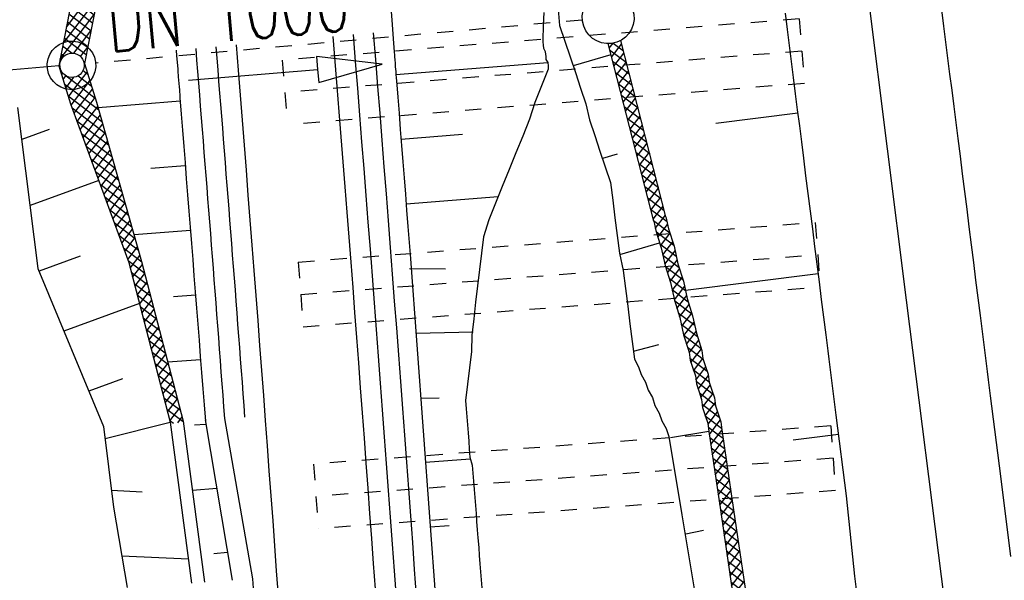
# Model space of a CAD drawing. Extents: x 447693 to 448165, y 439527 to 440695.
# Tile 52 of 88: x 447851 to 447881, y 440095 to 440112. Entities that reach past the tile are written whole.
import ezdxf

# ---------------------------------------------------------------- set-up
doc = ezdxf.new("R2010")
doc.units = 0
doc.header["$LTSCALE"] = 2
doc.header["$MEASUREMENT"] = 0
for name, pattern in [('ACAD_ISO05W100', [0.5, 0.25, -0.25]), ('AUSGEZOGEN', [0]), ('PUNKTX2', [0.5, 0.25, -0.25]), ('STRICHLINIEX2', [0.5, 0.25, -0.25])]:
    doc.linetypes.add(name, pattern=pattern)
doc.layers.get('0').update_dxf_attribs({"linetype": 'AUSGEZOGEN'})
for name, color, linetype in [('DB-Durchlässe', 15, 'CONTINUOUS'), ('DB-Gleisachse', 7, 'CONTINUOUS'), ('DB-GRABEN', 15, 'AUSGEZOGEN'), ('DB-HZV-Stützscheiben', 15, 'CONTINUOUS'), ('DB-Ingenieurbauwerke', 15, 'CONTINUOUS'), ('DB-Wegboeschungen', 15, 'CONTINUOUS'), ('DB-Wegdurchlässe', 15, 'CONTINUOUS'), ('DB-Wege', 15, 'CONTINUOUS'), ('FBRTOP', 250, 'AUSGEZOGEN')]:
    doc.layers.add(name, color=color, linetype=linetype)
doc.styles.add('ROMANS', font='romans.shx', dxfattribs={"width": 0.8})

# ---------------------------------------------------------------- blocks, each defined once
blk = doc.blocks.new('*X378')
at = {"color": 0, "linetype": 'ByBlock'}
for p, q in [((-382562, -128322), (-382123, -127883)), ((-382204, -128282), (-381738, -127816)), ((-381838, -128234), (-382189, -127882)), ((-381565, -128188), (-381906, -127848)), ((-381838, -128234), (-381394, -127790)), ((-381246, -128189), (-381638, -127797)), ((-381218, -127899), (-381327, -127790)), ((-381220, -127934), (-381073, -127787)), ((-381155, -128188), (-380751, -127784)), ((-380617, -128182), (-381012, -127787)), ((-380834, -128184), (-380430, -127780)), ((-380302, -128179), (-380697, -127783)), ((-380512, -128181), (-380215, -127884)), ((-380218, -127944), (-380382, -127780)), ((-380215, -127884), (-380108, -127777)), ((-380190, -128177), (-379786, -127773)), ((-379673, -128172), (-380068, -127777)), ((-379868, -128174), (-379465, -127770)), ((-379358, -128168), (-379753, -127773)), ((-379547, -128170), (-379210, -127833)), ((-379219, -127988), (-379438, -127770)), ((-379225, -128167), (-378821, -127763)), ((-379210, -127833), (-379143, -127767)), ((-378728, -128161), (-379123, -127766)), ((-378903, -128163), (-378500, -127760)), ((-378414, -128158), (-378808, -127763)), ((-378581, -128160), (-378178, -127756)), ((-378099, -128154), (-378494, -127759)), ((-378260, -128156), (-377856, -127752)), ((-377784, -128151), (-378179, -127756)), ((-377938, -128153), (-377534, -127749)), ((-377469, -128148), (-377864, -127752)), ((-377616, -128149), (-377212, -127745)), ((-377154, -128144), (-377550, -127749)), ((-377295, -128146), (-376891, -127742)), ((-376839, -128141), (-377235, -127745)), ((-376973, -128142), (-376569, -127738)), ((-376525, -128137), (-376920, -127742)), ((-376651, -128139), (-376250, -127737)), ((-376206, -128138), (-376605, -127738)), ((-376331, -128137), (-375935, -127740)), ((-375885, -128141), (-376289, -127737)), ((-376016, -128140), (-375619, -127743)), ((-375564, -128144), (-375968, -127740)), ((-375701, -128142), (-375304, -127746)), ((-375243, -128147), (-375646, -127743)), ((-375385, -128145), (-374989, -127749)), ((-374931, -128140), (-375325, -127746)), ((-374912, -127841), (-375004, -127749)), ((-374922, -128001), (-374674, -127752)), ((-374600, -128153), (-374912, -127841)), ((-374755, -128151), (-374358, -127755)), ((-374279, -128156), (-374683, -127752)), ((-374439, -128154), (-374043, -127758)), ((-373958, -128159), (-374362, -127755)), ((-373913, -127886), (-374040, -127758)), ((-373917, -127950), (-373725, -127757)), ((-373642, -128157), (-373913, -127886)), ((-373807, -128158), (-373403, -127754)), ((-373327, -128153), (-373723, -127757)), ((-373486, -128155), (-373081, -127751)), ((-373012, -128150), (-373408, -127754)), ((-372914, -127930), (-373093, -127751)), ((-372912, -127899), (-372760, -127747)), ((-372842, -128148), (-372438, -127744)), ((-372383, -128143), (-372778, -127747)), ((-372521, -128144), (-372116, -127740)), ((-372068, -128140), (-372463, -127744)), ((-372199, -128141), (-371795, -127737)), ((-371753, -128136), (-372149, -127741)), ((-371877, -128138), (-371473, -127733)), ((-371438, -128133), (-371834, -127737)), ((-371556, -128134), (-371151, -127730)), ((-371123, -128129), (-371519, -127734)), ((-371234, -128131), (-370830, -127726)), ((-370808, -128126), (-371204, -127730)), ((-370912, -128127), (-370508, -127723)), ((-370494, -128123), (-370889, -127727)), ((-370591, -128124), (-370186, -127719)), ((-370179, -128119), (-370575, -127724)), ((-370269, -128120), (-369865, -127716)), ((-369864, -128116), (-370260, -127720)), ((-369947, -128117), (-369543, -127713)), ((-369549, -128113), (-369945, -127717)), ((-369234, -128109), (-369630, -127714)), ((-369626, -128113), (-369221, -127709)), ((-368920, -128106), (-369315, -127710)), ((-369304, -128110), (-368900, -127706)), ((-368624, -128083), (-369000, -127707)), ((-368982, -128107), (-368599, -127724)), ((-368604, -127785), (-368681, -127708)), ((-368623, -128065), (-368269, -127711)), ((-368278, -128111), (-368604, -127785)), ((-368599, -127724), (-368584, -127708)), ((-367957, -128114), (-368360, -127710)), ((-368350, -128111), (-367954, -127714)), ((-367635, -128117), (-368039, -127713)), ((-368035, -128114), (-367639, -127717)), ((-367604, -127830), (-367718, -127716)), ((-367617, -128014), (-367323, -127720)), ((-367314, -128120), (-367604, -127830)), ((-367404, -128119), (-367008, -127723)), ((-366993, -128123), (-367397, -127719)), ((-367089, -128122), (-366693, -127726)), ((-366672, -128126), (-367076, -127722)), ((-366605, -127875), (-366754, -127725)), ((-366611, -127963), (-366377, -127729)), ((-366352, -128128), (-366605, -127875)), ((-366458, -128128), (-366055, -127725)), ((-366037, -128125), (-366433, -127728)), ((-366138, -128126), (-365734, -127722)), ((-365722, -128122), (-366118, -127726)), ((-365816, -128123), (-365412, -127718)), ((-365407, -128118), (-365803, -127722)), ((-365495, -128119), (-365091, -127715)), ((-365092, -128115), (-365488, -127719)), ((-365173, -128116), (-364769, -127711)), ((-364777, -128111), (-365173, -127716)), ((-364463, -128108), (-364858, -127712)), ((-364852, -128112), (-364447, -127708)), ((-364148, -128105), (-364543, -127709)), ((-364530, -128109), (-364126, -127704)), ((-363832, -128102), (-364229, -127706)), ((-364208, -128105), (-363806, -127703)), ((-363511, -128105), (-363914, -127702)), ((-363887, -128102), (-363490, -127706)), ((-363189, -128108), (-363593, -127705)), ((-363571, -128105), (-363175, -127709)), ((-362868, -128111), (-363272, -127708)), ((-363256, -128108), (-362860, -127711)), ((-362547, -128114), (-362951, -127711)), ((-362941, -128111), (-362545, -127714)), ((-362353, -127990), (-362630, -127714)), ((-362626, -128114), (-362342, -127830)), ((-362342, -127830), (-362229, -127717)), ((-362310, -128117), (-361914, -127720)), ((-361905, -128120), (-362308, -127717)), ((-361995, -128119), (-361599, -127723)), ((-361584, -128123), (-361987, -127720)), ((-361680, -128122), (-361337, -127779)), ((-361354, -128035), (-361666, -127723)), ((-361360, -128121), (-360960, -127720)), ((-361334, -127737), (-361346, -127725)), ((-361337, -127779), (-361281, -127724)), ((-360950, -128120), (-361334, -127737)), ((-361042, -128121), (-360638, -127717)), ((-360635, -128117), (-361031, -127721)), ((-360721, -128118), (-360331, -127728)), ((-360355, -128079), (-360716, -127718)), ((-360334, -127781), (-360401, -127714)), ((-385100, -128633), (-384650, -128183)), ((-384377, -128558), (-384745, -128190)), ((-384739, -128590), (-384294, -128144)), ((-384106, -128511), (-384451, -128166)), ((-384392, -128561), (-383909, -128078)), ((-383832, -128467), (-384175, -128124)), ((-384007, -128494), (-383580, -128067)), ((-383525, -128455), (-383903, -128077)), ((-383664, -128469), (-383187, -127992)), ((-383258, -128405), (-383593, -128069)), ((-382969, -128375), (-383326, -128018)), ((-383287, -128410), (-382853, -127976)), ((-382681, -128345), (-383052, -127974)), ((-382934, -128375), (-382462, -127904)), ((-382414, -128294), (-382749, -127958)), ((-382107, -128283), (-382482, -127907)), ((-381475, -128189), (-381220, -127934)), ((-380931, -128186), (-381218, -127899)), ((-379987, -128175), (-380218, -127944)), ((-379043, -128165), (-379219, -127988)), ((-375070, -128148), (-374922, -128001)), ((-374921, -128150), (-374931, -128140)), ((-374124, -128157), (-373917, -127950)), ((-373164, -128151), (-372912, -127899)), ((-372697, -128146), (-372914, -127930)), ((-368665, -128108), (-368623, -128065)), ((-368599, -128108), (-368624, -128083)), ((-367720, -128116), (-367617, -128014)), ((-366774, -128125), (-366611, -127963)), ((-362226, -128117), (-362353, -127990)), ((-361364, -128125), (-361360, -128121)), ((-361265, -128124), (-361354, -128035)), ((-360399, -128114), (-360354, -128069)), ((-387574, -128879), (-387188, -128493)), ((-387286, -128910), (-386838, -128461)), ((-386637, -128844), (-387006, -128475)), ((-386927, -128868), (-386550, -128491)), ((-386556, -128606), (-386712, -128451)), ((-386569, -128829), (-386095, -128355)), ((-386550, -128491), (-386480, -128421)), ((-386091, -128754), (-386432, -128413)), ((-386193, -128771), (-385744, -128322)), ((-385800, -128726), (-386160, -128366)), ((-385557, -128651), (-385875, -128333)), ((-385833, -128729), (-385545, -128441)), ((-385540, -128350), (-385581, -128309)), ((-385545, -128441), (-385387, -128283)), ((-385234, -128656), (-385540, -128350)), ((-385485, -128699), (-385002, -128217)), ((-384963, -128609), (-385303, -128268)), ((-384670, -128584), (-385032, -128222)), ((-390183, -129261), (-389727, -128805)), ((-389823, -129219), (-389367, -128763)), ((-389199, -129146), (-389559, -128785)), ((-389463, -129177), (-389007, -128721)), ((-388914, -129113), (-389274, -128752)), ((-389102, -129135), (-388646, -128678)), ((-388629, -129079), (-388990, -128719)), ((-388742, -129092), (-388286, -128636)), ((-388344, -129046), (-388705, -128685)), ((-388059, -129013), (-388420, -128652)), ((-388382, -129050), (-387932, -128600)), ((-387767, -128987), (-388135, -128619)), ((-388021, -129008), (-387573, -128559)), ((-387573, -128862), (-387842, -128593)), ((-387556, -128562), (-387560, -128557)), ((-387219, -128898), (-387556, -128562)), ((-386931, -128868), (-387289, -128511)), ((-386362, -128800), (-386556, -128606)), ((-385506, -128702), (-385557, -128651)), ((-392706, -129556), (-392250, -129100)), ((-392345, -129514), (-391889, -129058)), ((-391889, -129319), (-392123, -129085)), ((-391893, -129379), (-391529, -129015)), ((-391478, -129412), (-391839, -129052)), ((-391625, -129429), (-391169, -128973)), ((-391193, -129379), (-391554, -129018)), ((-390908, -129346), (-391269, -128985)), ((-391264, -129387), (-390808, -128931)), ((-390623, -129312), (-390984, -128952)), ((-390904, -129345), (-390448, -128889)), ((-390338, -129279), (-390699, -128918)), ((-390544, -129303), (-390088, -128847)), ((-390053, -129246), (-390414, -128885)), ((-389769, -129212), (-390129, -128852)), ((-389484, -129179), (-389844, -128819)), ((-387671, -128976), (-387574, -128879)), ((-387491, -128945), (-387573, -128862)), ((-386578, -128837), (-386569, -128829)), ((-393610, -129506), (-393330, -129226)), ((-393187, -129612), (-393548, -129251)), ((-393426, -129640), (-392970, -129184)), ((-392905, -129576), (-393263, -129218)), ((-392888, -129275), (-392978, -129185)), ((-392897, -129429), (-392610, -129142)), ((-392618, -129545), (-392888, -129275)), ((-392333, -129512), (-392693, -129152)), ((-392048, -129479), (-392408, -129118)), ((-391985, -129472), (-391893, -129379)), ((-391763, -129446), (-391889, -129319)), ((-393472, -129645), (-393610, -129507)), ((-393066, -129598), (-392897, -129429)), ((-392902, -129579), (-392905, -129576))]:
    blk.add_line(p, q, dxfattribs=at)
blk = doc.blocks.new('*X380')
at = {"color": 0, "linetype": 'ByBlock'}
for p, q in [((-403713, -143109), (-403513, -142909)), ((-402650, -144014), (-403713, -142952)), ((-403713, -143427), (-403276, -142990)), ((-403644, -143676), (-403038, -143071)), ((-402168, -144178), (-403398, -142949)), ((-403132, -143851), (-403713, -143270)), ((-403407, -143757), (-402801, -143151)), ((-403169, -143838), (-402563, -143232)), ((-402932, -143919), (-402326, -143313)), ((-401686, -144342), (-402916, -143112)), ((-401204, -144506), (-402434, -143276)), ((-403614, -143687), (-403713, -143588)), ((-402694, -143999), (-402088, -143393)), ((-402457, -144080), (-401851, -143474)), ((-402219, -144161), (-401613, -143555)), ((-401982, -144241), (-401376, -143635)), ((-400721, -144670), (-401952, -143440)), ((-400239, -144834), (-401470, -143604)), ((-401744, -144322), (-401138, -143716)), ((-401507, -144403), (-400901, -143797)), ((-401269, -144483), (-400664, -143878)), ((-401032, -144564), (-400426, -143959)), ((-399756, -144999), (-400987, -143768)), ((-399274, -145163), (-400505, -143932)), ((-400795, -144645), (-400189, -144040)), ((-400557, -144726), (-399952, -144120)), ((-400320, -144807), (-399714, -144201)), ((-400082, -144888), (-399477, -144282)), ((-398791, -145328), (-400022, -144096)), ((-398307, -145493), (-399540, -144261)), ((-384633, -144712), (-384183, -144262)), ((-384272, -144668), (-383824, -144220)), ((-383903, -144624), (-384256, -144271)), ((-383813, -144395), (-383972, -144237)), ((-399845, -144969), (-399240, -144363)), ((-399608, -145049), (-399002, -144444)), ((-399370, -145130), (-398765, -144525)), ((-397823, -145659), (-399057, -144425)), ((-397339, -145825), (-398574, -144590)), ((-387165, -145016), (-386715, -144566)), ((-386460, -144931), (-386813, -144578)), ((-386803, -144972), (-386353, -144523)), ((-386176, -144897), (-386529, -144544)), ((-386441, -144929), (-385991, -144479)), ((-385891, -144863), (-386245, -144510)), ((-386080, -144886), (-385630, -144436)), ((-385607, -144829), (-385961, -144475)), ((-385718, -144842), (-385268, -144392)), ((-385323, -144795), (-385677, -144441)), ((-385039, -144761), (-385393, -144407)), ((-385356, -144799), (-384907, -144349)), ((-384755, -144726), (-385108, -144373)), ((-384995, -144755), (-384545, -144305)), ((-384471, -144692), (-384824, -144339)), ((-384187, -144658), (-384540, -144305)), ((-383910, -144625), (-383813, -144528)), ((-399133, -145211), (-398528, -144606)), ((-398896, -145292), (-398291, -144687)), ((-398659, -145373), (-398054, -144768)), ((-398422, -145454), (-397817, -144849)), ((-396855, -145991), (-398090, -144756)), ((-389795, -145419), (-389255, -144879)), ((-389388, -145330), (-388884, -144827)), ((-389008, -145246), (-389360, -144894)), ((-388732, -145204), (-389082, -144854)), ((-388980, -145240), (-388523, -144783)), ((-388448, -145170), (-388802, -144817)), ((-388611, -145190), (-388161, -144740)), ((-388164, -145136), (-388517, -144782)), ((-388249, -145146), (-387800, -144696)), ((-387880, -145102), (-388233, -144748)), ((-387596, -145068), (-387949, -144714)), ((-387888, -145103), (-387438, -144653)), ((-387312, -145034), (-387665, -144680)), ((-387526, -145059), (-387076, -144609)), ((-387028, -144999), (-387381, -144646)), ((-386744, -144965), (-387097, -144612)), ((-398185, -145535), (-397580, -144931)), ((-397948, -145617), (-397343, -145012)), ((-397711, -145698), (-397106, -145093)), ((-396371, -146157), (-397606, -144922)), ((-397474, -145779), (-396869, -145174)), ((-395918, -146291), (-397122, -145088)), ((-392243, -145957), (-391481, -145195)), ((-391835, -145868), (-391110, -145143)), ((-391427, -145778), (-390739, -145090)), ((-390834, -145648), (-391311, -145171)), ((-390573, -145590), (-391032, -145132)), ((-391019, -145688), (-390368, -145037)), ((-390313, -145533), (-390753, -145092)), ((-390611, -145599), (-389997, -144985)), ((-390052, -145476), (-390475, -145052)), ((-390203, -145509), (-389626, -144932)), ((-389791, -145418), (-390196, -145013)), ((-389530, -145361), (-389918, -144973)), ((-389269, -145304), (-389639, -144934)), ((-397237, -145860), (-396632, -145255)), ((-397000, -145941), (-396395, -145337)), ((-396763, -146023), (-396158, -145418)), ((-395909, -145982), (-396638, -145253)), ((-396526, -146104), (-395921, -145499)), ((-395815, -145758), (-396154, -145419)), ((-394435, -146240), (-393706, -145512)), ((-394265, -146389), (-393335, -145459)), ((-393874, -146316), (-392964, -145406)), ((-392921, -146106), (-393540, -145488)), ((-393466, -146226), (-392593, -145354)), ((-392660, -146049), (-393261, -145448)), ((-393058, -146137), (-392222, -145301)), ((-392399, -145992), (-392982, -145409)), ((-392139, -145934), (-392704, -145369)), ((-392650, -146047), (-391852, -145248)), ((-391878, -145877), (-392425, -145330)), ((-391617, -145820), (-392147, -145290)), ((-391356, -145762), (-391868, -145250)), ((-391095, -145705), (-391589, -145211)), ((-396289, -146185), (-395684, -145580)), ((-395667, -145587), (-395670, -145585)), ((-394563, -145732), (-394463, -145632)), ((-393965, -146336), (-394551, -145749)), ((-394460, -145947), (-394081, -145568)), ((-393704, -146278), (-394366, -145616)), ((-393443, -146221), (-394094, -145570)), ((-393182, -146164), (-393818, -145528)), ((-396052, -146266), (-395930, -146145)), ((-394235, -146384), (-394431, -146188))]:
    blk.add_line(p, q, dxfattribs=at)
blk = doc.blocks.new('*X398')
at = {"color": 0, "linetype": 'ByBlock'}
for p, q in [((-395930, -146145), (-395447, -145661)), ((-395539, -146034), (-395815, -145758)), ((-395409, -145846), (-395667, -145587)), ((-395239, -145772), (-395210, -145743)), ((-395179, -145757), (-395186, -145751)), ((-395169, -145767), (-395179, -145757)), ((-394976, -145827), (-394845, -145696)), ((-394431, -146188), (-394911, -145707)), ((-394832, -146001), (-394563, -145732)), ((-394551, -145749), (-394639, -145661)), ((-395403, -146488), (-395909, -145982)), ((-395815, -146347), (-395550, -146082)), ((-394878, -146366), (-394460, -145947)), ((-395887, -146323), (-395918, -146291)), ((-395578, -146429), (-395494, -146345)), ((-394778, -146476), (-394883, -146372)), ((-394507, -146430), (-394805, -146132)), ((-394649, -146454), (-394435, -146240)), ((-395341, -146510), (-395320, -146490)), ((-395050, -146523), (-395072, -146501)), ((-395032, -146520), (-394956, -146443))]:
    blk.add_line(p, q, dxfattribs=at)

msp = doc.modelspace()

# ---------------------------------------------------------------- linework, layer by layer
at = {"layer": 'DB-Durchlässe', "linetype": 'STRICHLINIEX2'}
msp.add_line((447868.087, 440112.244), (447853.074, 440110.912), dxfattribs=at)
at = {"layer": 'DB-Durchlässe', "linetype": 'Continuous'}
for centre, major_axis, start_param, end_param in [((447868.884, 440112.315), (0.566, 0.566), 4.061899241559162, 10.34508454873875), ((447852.327, 440110.845), (0.53, 0.53), 4.061899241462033, 10.34508454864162), ((447852.343, 440110.847), (0.265, 0.265), 4.061899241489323, 10.34508454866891)]:
    msp.add_ellipse(centre, major_axis=major_axis, ratio=1, start_param=start_param, end_param=end_param, dxfattribs=at)
at = {"layer": 'DB-Gleisachse', "linetype": 'Continuous'}
for p, q in [((447879.169, 440112.555), (447879.232, 440112.059)), ((447879.232, 440112.059), (447879.295, 440111.563)), ((447879.295, 440111.563), (447879.357, 440111.067)), ((447879.357, 440111.067), (447879.42, 440110.571)), ((447879.42, 440110.571), (447879.483, 440110.075)), ((447879.483, 440110.075), (447879.545, 440109.579)), ((447879.545, 440109.579), (447879.608, 440109.083)), ((447879.608, 440109.083), (447879.671, 440108.586)), ((447879.671, 440108.586), (447879.74, 440108.041)), ((447879.74, 440108.041), (447879.808, 440107.495)), ((447879.808, 440107.495), (447879.877, 440106.949)), ((447879.877, 440106.949), (447879.946, 440106.404)), ((447879.946, 440106.404), (447880.015, 440105.858)), ((447880.015, 440105.858), (447880.084, 440105.312)), ((447880.084, 440105.312), (447880.153, 440104.767)), ((447880.153, 440104.767), (447880.222, 440104.221)), ((447880.222, 440104.221), (447880.291, 440103.675)), ((447880.291, 440103.675), (447880.36, 440103.13)), ((447880.36, 440103.13), (447880.391, 440102.882)), ((447880.391, 440102.882), (447880.422, 440102.634)), ((447880.422, 440102.634), (447880.454, 440102.386)), ((447880.454, 440102.386), (447880.485, 440102.138)), ((447880.485, 440102.138), (447880.516, 440101.89)), ((447880.516, 440101.89), (447880.548, 440101.642)), ((447880.548, 440101.642), (447880.579, 440101.394)), ((447880.579, 440101.394), (447880.61, 440101.146)), ((447880.61, 440101.146), (447880.642, 440100.898)), ((447880.642, 440100.898), (447880.673, 440100.65)), ((447880.673, 440100.65), (447880.986, 440098.169)), ((447880.986, 440098.169), (447881.3, 440095.689))]:
    msp.add_line(p, q, dxfattribs=at)
at = {"layer": 'DB-GRABEN', "linetype": 'Continuous'}
for p, q in [((447867.286, 440113.271), (447867.387, 440112.075)), ((447874.345, 440112.45), (447874.407, 440111.953)), ((447867.387, 440112.075), (447867.549, 440111.591)), ((447874.407, 440111.953), (447874.47, 440111.457)), ((447867.549, 440111.591), (447867.71, 440111.108)), ((447870.29, 440106.033), (447868.883, 440111.515)), ((447870.668, 440106.171), (447869.27, 440111.614)), ((447874.47, 440111.457), (447874.533, 440110.961)), ((447867.71, 440111.108), (447867.872, 440110.624)), ((447868.97, 440111.174), (447867.803, 440110.832)), ((447874.533, 440110.961), (447874.595, 440110.465)), ((447867.872, 440110.624), (447868.034, 440110.141)), ((447874.595, 440110.465), (447874.658, 440109.969)), ((447868.034, 440110.141), (447868.196, 440109.657)), ((447874.658, 440109.969), (447874.72, 440109.473)), ((447868.196, 440109.657), (447868.308, 440109.167)), ((447874.733, 440109.374), (447872.207, 440109.055)), ((447874.72, 440109.473), (447874.783, 440108.977)), ((447868.308, 440109.167), (447868.47, 440108.684)), ((447874.783, 440108.977), (447874.846, 440108.481)), ((447868.47, 440108.684), (447868.632, 440108.2)), ((447874.846, 440108.481), (447874.908, 440107.985)), ((447868.632, 440108.2), (447868.794, 440107.717)), ((447869.16, 440108.104), (447868.709, 440107.972)), ((447868.794, 440107.717), (447868.956, 440107.233)), ((447874.908, 440107.985), (447874.977, 440107.439)), ((447874.977, 440107.439), (447875.046, 440106.894)), ((447868.956, 440107.233), (447869.025, 440106.687)), ((447875.046, 440106.894), (447875.115, 440106.348)), ((447869.025, 440106.687), (447869.094, 440106.142)), ((447875.115, 440106.348), (447875.184, 440105.802)), ((447869.094, 440106.142), (447869.163, 440105.596)), ((447870.29, 440106.033), (447870.353, 440105.746)), ((447870.668, 440106.171), (447870.75, 440105.797)), ((447869.163, 440105.596), (447869.231, 440105.05)), ((447870.353, 440105.746), (447870.521, 440105.213)), ((447870.75, 440105.797), (447870.918, 440105.263)), ((447875.184, 440105.802), (447875.253, 440105.257)), ((447870.453, 440105.356), (447869.238, 440105.001)), ((447869.231, 440105.05), (447869.35, 440104.511)), ((447870.521, 440105.213), (447870.64, 440104.674)), ((447870.918, 440105.263), (447871.037, 440104.724)), ((447875.253, 440105.257), (447875.322, 440104.711)), ((447870.64, 440104.674), (447870.808, 440104.141)), ((447871.037, 440104.724), (447871.205, 440104.191)), ((447875.322, 440104.711), (447875.391, 440104.165)), ((447869.35, 440104.511), (447869.419, 440103.965)), ((447875.36, 440104.413), (447871.273, 440103.897)), ((447870.808, 440104.141), (447870.926, 440103.601)), ((447871.205, 440104.191), (447871.323, 440103.652)), ((447875.391, 440104.165), (447875.46, 440103.62)), ((447869.419, 440103.965), (447869.488, 440103.42)), ((447870.926, 440103.601), (447871.095, 440103.068)), ((447871.323, 440103.652), (447871.491, 440103.118)), ((447875.46, 440103.62), (447875.529, 440103.074)), ((447869.488, 440103.42), (447869.557, 440102.874)), ((447869.557, 440102.874), (447869.626, 440102.328)), ((447871.095, 440103.068), (447871.213, 440102.529)), ((447871.491, 440103.118), (447871.61, 440102.579)), ((447875.529, 440103.074), (447875.598, 440102.528)), ((447871.61, 440102.579), (447871.778, 440102.046)), ((447869.626, 440102.328), (447869.695, 440101.783)), ((447871.213, 440102.529), (447871.381, 440101.996)), ((447875.598, 440102.528), (447875.629, 440102.28)), ((447875.629, 440102.28), (447875.66, 440102.032)), ((447869.663, 440102.031), (447870.444, 440102.23)), ((447871.381, 440101.996), (447871.412, 440101.748)), ((447871.778, 440102.046), (447871.809, 440101.798)), ((447875.66, 440102.032), (447875.692, 440101.784)), ((447869.695, 440101.783), (447869.825, 440101.547)), ((447871.412, 440101.748), (447871.493, 440101.506)), ((447871.809, 440101.798), (447871.89, 440101.556)), ((447875.692, 440101.784), (447875.723, 440101.536)), ((447869.825, 440101.547), (447869.906, 440101.305)), ((447871.493, 440101.506), (447871.574, 440101.264)), ((447871.89, 440101.556), (447871.971, 440101.314)), ((447875.723, 440101.536), (447875.754, 440101.288)), ((447869.906, 440101.305), (447870.037, 440101.07)), ((447870.037, 440101.07), (447870.118, 440100.828)), ((447871.574, 440101.264), (447871.606, 440101.016)), ((447871.971, 440101.314), (447872.003, 440101.066)), ((447872.003, 440101.066), (447872.083, 440100.825)), ((447875.754, 440101.288), (447875.786, 440101.04)), ((447875.786, 440101.04), (447875.817, 440100.792)), ((447870.118, 440100.828), (447870.248, 440100.593)), ((447871.606, 440101.016), (447871.687, 440100.774)), ((447871.687, 440100.774), (447871.768, 440100.533)), ((447872.083, 440100.825), (447872.164, 440100.583)), ((447875.817, 440100.792), (447875.848, 440100.544)), ((447870.248, 440100.593), (447870.329, 440100.351)), ((447871.768, 440100.533), (447871.799, 440100.285)), ((447872.164, 440100.583), (447872.196, 440100.335)), ((447875.848, 440100.544), (447875.88, 440100.296)), ((447870.329, 440100.351), (447870.46, 440100.115)), ((447870.46, 440100.115), (447870.54, 440099.874)), ((447871.799, 440100.285), (447871.88, 440100.043)), ((447872.196, 440100.335), (447872.277, 440100.093)), ((447875.88, 440100.296), (447875.911, 440100.048)), ((447870.54, 440099.874), (447870.671, 440099.638)), ((447871.88, 440100.043), (447871.961, 440099.801)), ((447872.277, 440100.093), (447872.358, 440099.851)), ((447872.358, 440099.851), (447872.389, 440099.603)), ((447875.911, 440100.048), (447876.224, 440097.568)), ((447870.671, 440099.638), (447870.752, 440099.396)), ((447871.992, 440099.553), (447870.808, 440099.353)), ((447871.961, 440099.801), (447871.992, 440099.553)), ((447871.992, 440099.553), (447872.349, 440097.129)), ((447872.389, 440099.603), (447872.752, 440097.129)), ((447870.752, 440099.396), (447871.158, 440096.978)), ((447875.986, 440099.453), (447874.597, 440099.277)), ((447876.224, 440097.568), (447876.488, 440095.081)), ((447872.349, 440097.129), (447872.712, 440094.655)), ((447872.752, 440097.129), (447873.108, 440094.705)), ((447871.158, 440096.978), (447871.571, 440094.511)), ((447871.283, 440096.389), (447871.822, 440096.508)), ((447876.488, 440095.081), (447876.801, 440092.601))]:
    msp.add_line(p, q, dxfattribs=at)
at = {"layer": 'DB-HZV-Stützscheiben', "linetype": 'PUNKTX2'}
for p, q in [((447874.778, 440112.281), (447858.829, 440111.006)), ((447874.778, 440112.281), (447874.937, 440110.288)), ((447858.829, 440111.006), (447858.988, 440109.013)), ((447874.937, 440110.288), (447858.988, 440109.013)), ((447859.321, 440104.776), (447875.274, 440106.001)), ((447875.274, 440106.001), (447875.427, 440104.007)), ((447859.321, 440104.776), (447859.474, 440102.782)), ((447859.474, 440102.782), (447875.427, 440104.007)), ((447875.75, 440099.72), (447859.793, 440098.544)), ((447875.75, 440099.72), (447875.897, 440097.725)), ((447859.793, 440098.544), (447859.94, 440096.55)), ((447875.897, 440097.725), (447859.94, 440096.55))]:
    msp.add_line(p, q, dxfattribs=at)
at = {"layer": 'DB-HZV-Stützscheiben', "linetype": 'ACAD_ISO05W100'}
for p, q in [((447874.857, 440111.284), (447858.908, 440110.009)), ((447859.397, 440103.779), (447875.35, 440105.004)), ((447875.823, 440098.722), (447859.866, 440097.547))]:
    msp.add_line(p, q, dxfattribs=at)
at = {"layer": 'DB-Ingenieurbauwerke', "linetype": 'Continuous'}
for p, q in [((447876.812, 440113.666), (447878.083, 440103.598)), ((447878.083, 440103.598), (447879.725, 440090.603))]:
    msp.add_line(p, q, dxfattribs=at)
at = {"layer": 'DB-Wegboeschungen', "linetype": 'Continuous'}
for p, q in [((447852.668, 440114.558), (447851.932, 440110.831)), ((447853.465, 440114.628), (447852.729, 440110.902)), ((447862.184, 440112.507), (447862.215, 440112.108)), ((447866.901, 440112.477), (447866.883, 440112.074)), ((447862.215, 440112.108), (447862.251, 440111.66)), ((447866.883, 440112.074), (447866.868, 440111.622)), ((447862.251, 440111.66), (447862.282, 440111.261)), ((447866.868, 440111.622), (447866.872, 440111.572)), ((447866.872, 440111.572), (447866.88, 440111.472)), ((447866.88, 440111.472), (447866.888, 440111.372)), ((447866.888, 440111.372), (447866.945, 440111.277)), ((447855.558, 440111.309), (447855.571, 440111.134)), ((447855.571, 440111.134), (447855.603, 440110.735)), ((447862.282, 440111.261), (447862.29, 440111.161)), ((447862.29, 440111.161), (447862.294, 440111.111)), ((447862.294, 440111.111), (447862.302, 440111.012)), ((447866.945, 440111.277), (447866.953, 440111.177)), ((447866.953, 440111.177), (447866.957, 440111.127)), ((447866.957, 440111.127), (447866.965, 440111.027)), ((447851.932, 440110.831), (447849.976, 440110.657)), ((447851.932, 440110.831), (447852.3, 440109.656)), ((447852.729, 440110.902), (447853.098, 440109.709)), ((447862.302, 440111.012), (447862.31, 440110.912)), ((447862.31, 440110.912), (447862.317, 440110.812)), ((447862.317, 440110.812), (447862.325, 440110.713)), ((447862.337, 440110.563), (447867.023, 440110.932)), ((447866.965, 440111.027), (447867.023, 440110.932)), ((447867.023, 440110.932), (447867.03, 440110.832)), ((447867.03, 440110.832), (447867.038, 440110.732)), ((447855.603, 440110.735), (447855.611, 440110.636)), ((447855.611, 440110.636), (447855.618, 440110.536)), ((447855.618, 440110.536), (447855.622, 440110.486)), ((447855.622, 440110.486), (447855.63, 440110.387)), ((447862.325, 440110.713), (447862.329, 440110.663)), ((447862.329, 440110.663), (447862.337, 440110.563)), ((447862.337, 440110.563), (447862.345, 440110.463)), ((447862.345, 440110.463), (447862.353, 440110.364)), ((447867.038, 440110.732), (447866.828, 440110.214)), ((447855.63, 440110.387), (447855.638, 440110.287)), ((447855.638, 440110.287), (447855.646, 440110.187)), ((447855.646, 440110.187), (447855.654, 440110.087)), ((447862.353, 440110.364), (447862.392, 440109.865)), ((447866.828, 440110.214), (447866.618, 440109.696)), ((447855.654, 440110.087), (447855.658, 440110.038)), ((447855.658, 440110.038), (447855.666, 440109.938)), ((447855.666, 440109.938), (447855.673, 440109.838)), ((447855.673, 440109.838), (447855.713, 440109.34)), ((447862.392, 440109.865), (447862.431, 440109.367)), ((447850.665, 440109.546), (447851.291, 440104.577)), ((447852.3, 440109.656), (447854.092, 440104.765)), ((447853.098, 440109.709), (447854.491, 440104.791)), ((447855.681, 440109.739), (447853.146, 440109.539)), ((447866.618, 440109.696), (447866.458, 440109.182)), ((447855.713, 440109.34), (447855.752, 440108.841)), ((447862.431, 440109.367), (447862.47, 440108.868)), ((447866.458, 440109.182), (447866.248, 440108.664)), ((447851.634, 440108.863), (447850.79, 440108.554)), ((447855.752, 440108.841), (447855.791, 440108.343)), ((447862.47, 440108.868), (447862.51, 440108.37)), ((447862.494, 440108.569), (447864.388, 440108.718)), ((447866.248, 440108.664), (447866.038, 440108.146)), ((447855.791, 440108.343), (447855.83, 440107.844)), ((447862.51, 440108.37), (447862.549, 440107.871)), ((447866.038, 440108.146), (447865.828, 440107.628)), ((447855.838, 440107.745), (447854.77, 440107.661)), ((447855.83, 440107.844), (447855.869, 440107.346)), ((447862.549, 440107.871), (447862.588, 440107.373)), ((447865.828, 440107.628), (447865.618, 440107.11)), ((447853.165, 440107.294), (447851.047, 440106.518)), ((447855.869, 440107.346), (447855.909, 440106.847)), ((447862.588, 440107.373), (447862.627, 440106.874)), ((447865.618, 440107.11), (447865.408, 440106.592)), ((447855.909, 440106.847), (447855.948, 440106.349)), ((447862.627, 440106.874), (447862.666, 440106.376)), ((447862.651, 440106.575), (447865.492, 440106.799)), ((447865.408, 440106.592), (447865.198, 440106.074)), ((447855.948, 440106.349), (447855.987, 440105.851)), ((447862.666, 440106.376), (447862.706, 440105.877)), ((447865.198, 440106.074), (447865.038, 440105.559)), ((447855.995, 440105.751), (447854.258, 440105.614)), ((447855.987, 440105.851), (447856.026, 440105.352)), ((447862.706, 440105.877), (447862.745, 440105.379)), ((447856.026, 440105.352), (447856.065, 440104.854)), ((447862.745, 440105.379), (447862.784, 440104.881)), ((447865.038, 440105.559), (447864.977, 440105.053)), ((447864.977, 440105.053), (447864.917, 440104.547)), ((447852.59, 440104.954), (447851.327, 440104.491)), ((447854.092, 440104.765), (447855.373, 440099.839)), ((447854.491, 440104.791), (447855.772, 440099.866)), ((447856.065, 440104.854), (447856.105, 440104.355)), ((447862.784, 440104.88), (447864.217, 440085.383)), ((447851.291, 440104.577), (447853.315, 440099.701)), ((447862.758, 440104.578), (447863.862, 440104.564)), ((447864.917, 440104.547), (447864.856, 440104.04)), ((447856.105, 440104.355), (447856.144, 440103.857)), ((447856.152, 440103.757), (447855.47, 440103.703)), ((447856.144, 440103.857), (447856.183, 440103.358)), ((447864.856, 440104.04), (447864.796, 440103.534)), ((447854.423, 440103.495), (447852.094, 440102.642)), ((447864.796, 440103.534), (447864.735, 440103.028)), ((447856.183, 440103.358), (447856.222, 440102.86)), ((447856.222, 440102.86), (447856.261, 440102.361)), ((447864.735, 440103.028), (447864.675, 440102.522)), ((447862.953, 440102.579), (447864.717, 440102.625)), ((447856.261, 440102.361), (447856.301, 440101.863)), ((447864.675, 440102.522), (447864.664, 440102.019)), ((447864.664, 440102.019), (447864.604, 440101.513)), ((447856.309, 440101.763), (447855.3, 440101.684)), ((447856.301, 440101.863), (447856.34, 440101.364)), ((447856.34, 440101.364), (447856.379, 440100.866)), ((447864.604, 440101.513), (447864.543, 440101.007)), ((447853.895, 440101.172), (447852.862, 440100.793)), ((447856.379, 440100.866), (447856.418, 440100.367)), ((447864.543, 440101.007), (447864.483, 440100.5)), ((447863.1, 440100.578), (447863.673, 440100.587)), ((447864.483, 440100.5), (447864.502, 440100.251)), ((447856.418, 440100.367), (447856.458, 440099.869)), ((447864.502, 440100.251), (447864.522, 440100.002)), ((447853.361, 440099.33), (447855.373, 440099.839)), ((447855.373, 440099.839), (447856.031, 440094.872)), ((447855.772, 440099.866), (447856.43, 440094.899)), ((447856.454, 440099.912), (447857.286, 440094.957)), ((447864.522, 440100.002), (447864.542, 440099.753)), ((447853.315, 440099.701), (447853.623, 440097.216)), ((447856.465, 440099.769), (447856.122, 440099.742)), ((447864.542, 440099.753), (447864.561, 440099.503)), ((447864.561, 440099.503), (447864.581, 440099.254)), ((447864.581, 440099.254), (447864.6, 440099.005)), ((447864.6, 440099.005), (447864.62, 440098.756)), ((447863.246, 440098.597), (447864.624, 440098.706)), ((447864.62, 440098.756), (447864.689, 440098.51)), ((447864.689, 440098.51), (447864.709, 440098.261)), ((447864.709, 440098.261), (447864.729, 440098.012)), ((447864.729, 440098.012), (447864.748, 440097.763)), ((447853.559, 440097.733), (447854.51, 440097.687)), ((447856.81, 440097.79), (447856.055, 440097.731)), ((447864.748, 440097.763), (447864.768, 440097.513)), ((447864.768, 440097.513), (447864.787, 440097.264)), ((447853.623, 440097.216), (447854.047, 440094.739)), ((447864.787, 440097.264), (447864.807, 440097.015)), ((447864.807, 440097.015), (447864.827, 440096.766)), ((447863.393, 440096.603), (447863.983, 440096.649)), ((447864.827, 440096.766), (447864.846, 440096.517)), ((447864.846, 440096.517), (447864.866, 440096.267)), ((447864.866, 440096.267), (447864.889, 440095.968)), ((447864.889, 440095.968), (447864.909, 440095.719)), ((447853.88, 440095.715), (447855.933, 440095.615)), ((447857.143, 440095.81), (447856.714, 440095.777)), ((447864.909, 440095.719), (447864.929, 440095.47)), ((447864.929, 440095.47), (447864.968, 440094.971)), ((447864.968, 440094.971), (447865.007, 440094.473))]:
    msp.add_line(p, q, dxfattribs=at)
at = {"layer": 'DB-Wegdurchlässe', "linetype": 'Continuous'}
for p, q in [((447859.888, 440111.114), (447859.921, 440110.715)), ((447861.914, 440110.88), (447859.888, 440111.114)), ((447859.954, 440110.317), (447861.914, 440110.88)), ((447855.935, 440110.386), (447859.921, 440110.715)), ((447859.921, 440110.715), (447859.954, 440110.317))]:
    msp.add_line(p, q, dxfattribs=at)
at = {"layer": 'DB-Wege', "linetype": 'Continuous'}
msp.add_line((447857.922, 440094.999), (447857.055, 440099.952), dxfattribs=at)
for major_axis, start_param, end_param in [((1983.192, 270.097), -0.067245, -0.054824), ((1984.062, 268.335), -0.067153, -0.053891), ((1984.493, 269.803), -0.06785, -0.054586), ((1979.639, 264.645), -0.058107, -0.052376), ((1979.647, 269.261), -0.060399, -0.054663), ((1980.505, 267.586), -0.066182, -0.053773), ((1978.357, 277.683), -0.071748, -0.067166)]:
    msp.add_ellipse((445865.389, 439950.72), major_axis=major_axis, ratio=1, start_param=start_param, end_param=end_param, dxfattribs=at)
at = {"layer": 'FBRTOP'}
msp.add_lwpolyline([(447863.757, 440675.122, 0.000001), (447863.91, 440674.157, -0.000001), (447871.768, 440624.779), (447883.554, 440550.71, -0.000005), (447893.375, 440488.987, 0.000006), (447903.196, 440427.263, 0.000001), (447911.053, 440377.884, -0.000001), (447918.911, 440328.506), (447930.697, 440254.437, -0.000002), (447938.554, 440205.059, 0.000002), (447946.411, 440155.68), (447958.197, 440081.611), (447966.054, 440032.233, 0.000001), (447971.947, 439995.199, -0.000001), (447977.84, 439958.164, -0.000005), (447983.732, 439921.13, 0.000005), (447989.625, 439884.096, 0.000004), (447997.482, 439834.718, -0.000003), (448005.34, 439785.34, 0), (448016.799, 439713.325, -0.000001), (448024.983, 439661.892, -0.000001), (448032.84, 439612.513, 0.000002), (448040.697, 439563.134), (448042.115, 439554.224, -0.000002)], format="xyb", dxfattribs=at)
at = {"layer": 'FBRTOP', "const_width": 0.5}
for points in [[(447874.057, 440515.262, 0.001447), (447878.561, 440486.63, 0.000006), (447888.382, 440424.906, 0.000001), (447896.24, 440375.527, -0.000001), (447904.097, 440326.148), (447915.883, 440252.08, -0.000002), (447923.74, 440202.702, 0.000002), (447931.597, 440153.323), (447943.383, 440079.254), (447951.24, 440029.876, 0.000001), (447957.133, 439992.842, -0.000001), (447963.026, 439955.807, -0.000005), (447968.919, 439918.773, 0.000005), (447974.811, 439881.739, 0.000004), (447982.669, 439832.361, -0.000003), (447990.526, 439782.982, 0), (448001.985, 439710.967, -0.000001), (448010.169, 439659.535, -0.000001), (448018.026, 439610.156, 0.000002), (448025.883, 439560.777), (448027.301, 439551.866, -0.000002)], [(447869.981, 440514.593, -0.002287), (447874.611, 440486.001, 0.000006), (447884.432, 440424.278, 0.000001), (447892.289, 440374.899, -0.000001), (447900.147, 440325.52), (447911.933, 440251.452, -0.000002), (447919.79, 440202.073, 0.000002), (447927.647, 440152.695), (447939.433, 440078.626), (447947.29, 440029.248, 0.000001), (447953.183, 439992.213, -0.000001), (447959.076, 439955.179, -0.000005), (447964.968, 439918.145, 0.000005), (447970.861, 439881.111, 0.000004), (447978.718, 439831.732, -0.000003), (447986.576, 439782.354, 0), (447998.035, 439710.339, -0.000001), (448006.219, 439658.907, -0.000001), (448014.076, 439609.528, 0.000002), (448021.933, 439560.149), (448023.351, 439551.238, -0.000002)]]:
    msp.add_lwpolyline(points, format="xyb", dxfattribs=at)

# ---------------------------------------------------------------- block references
at = {"layer": 'DB-GRABEN', "linetype": 'Continuous', "xscale": 0.0009999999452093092, "yscale": 0.000999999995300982, "zscale": 0.001, "rotation": 277.7296829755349}
msp.add_blockref('*X378', (448050.308, 439738.914), dxfattribs=at)
at = {"layer": 'DB-Wegboeschungen', "linetype": 'Continuous', "xscale": 0.0009999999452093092, "yscale": 0.000999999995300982, "zscale": 0.001, "rotation": 277.7296829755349}
for name in ['*X380', '*X398']:
    msp.add_blockref(name, (448050.308, 439738.914), dxfattribs=at)

# ---------------------------------------------------------------- texts
at = {"layer": 'DB-Wegdurchlässe', "linetype": 'Continuous', "style": 'ROMANS', "oblique": 0, "width": 0.7}
msp.add_text('DN 1000', height=1.8, rotation=5.1879, dxfattribs=at).set_placement((447853.502, 440111.255))

doc.saveas('drawing.dxf')
